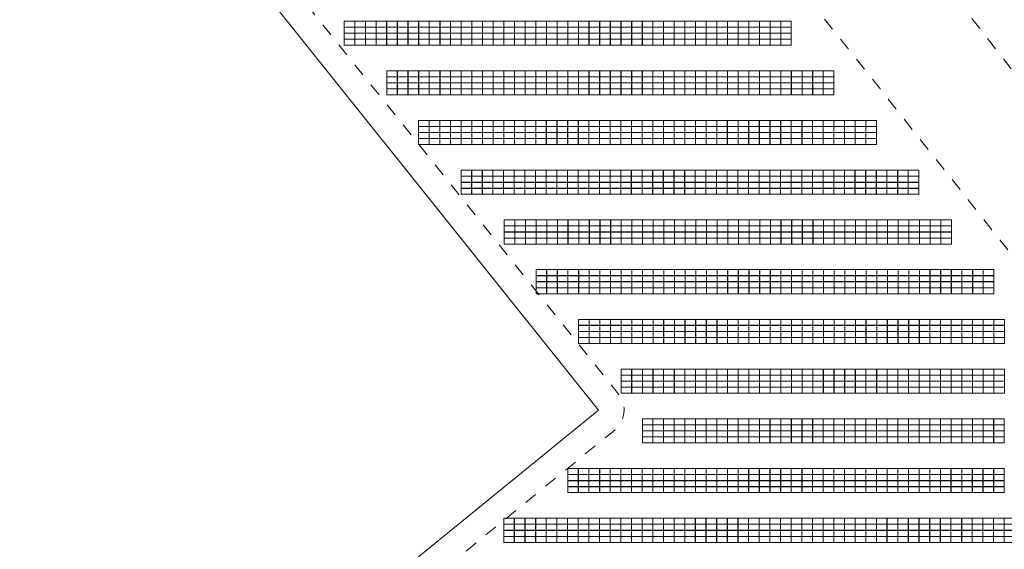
# Model space of a CAD drawing. Header units: metres. Extents: x 232744 to 233931, y 552844 to 554310.
# Tile 5 of 41: x 233414 to 233568, y 553095 to 553178. Entities that reach past the tile are written whole.
import ezdxf

# ---------------------------------------------------------------- set-up
doc = ezdxf.new("R2010")
doc.units = ezdxf.units.M
doc.linetypes.add('NLCS-HIDDEN', pattern=[4, 2, -2])
doc.layers.get('0').update_dxf_attribs({"lineweight": 18})
for name, color, linetype, lineweight in [('BH-N-contouren zonneakker', 251, 'NLCS-HIDDEN', 5), ('BH-N-hekwerk', 251, 'IE-TERREINAFSCHEIDING-KUNSTMATIG-OPEN', 18), ('GP-Modules', 252, 'Continuous', 9)]:
    doc.layers.add(name, color=color, linetype=linetype, lineweight=lineweight)
doc.linetypes.add('IE-TERREINAFSCHEIDING-KUNSTMATIG-OPEN', pattern='A,7,-1.5,[67,NLCS.SHX,S=0.75,R=0,X=0,Y=0],-1.5', length=10)

# ---------------------------------------------------------------- blocks, each defined once
blk = doc.blocks.new('fs_3851797_full')
for points in [[(0, 0, 0), (1.65, 0, 0), (1.65, -0.93, -0.34), (0, -0.93, -0.34), (0, 0, 0)], [(0, -0.94, -0.34), (1.65, -0.94, -0.34), (1.65, -1.87, -0.68), (0, -1.87, -0.68), (0, -0.94, -0.34)], [(0, -1.89, -0.69), (1.65, -1.89, -0.69), (1.65, -2.82, -1.03), (0, -2.82, -1.03), (0, -1.89, -0.69)], [(0, -2.83, -1.03), (1.65, -2.83, -1.03), (1.65, -3.76, -1.37), (0, -3.76, -1.37), (0, -2.83, -1.03)]]:
    blk.add_polyline3d(points)

msp = doc.modelspace()

# ---------------------------------------------------------------- linework, layer by layer
at = {"layer": 'BH-N-contouren zonneakker'}
for p, q in [((233681.72, 553024.93), (233437.51, 553339.5)), ((233432.78, 553312.77), (233677.64, 553004.44))]:
    msp.add_line(p, q, dxfattribs=at)
at = {"layer": 'BH-N-contouren zonneakker', "flags": 128}
msp.add_lwpolyline([(233432.78, 553312.77), (233418.33, 553231), (233507.57, 553119.51, -0.411771), (233506.97, 553113.91), (233456.09, 553072.49), (233628.36, 552851.09), (233640.11, 552869.42), (233646.11, 552897.9, -0.144749), (233647.19, 552899.9), (233658.74, 552911.51), (233676.95, 553001.36), (233677.64, 553004.44)], format="xyb", dxfattribs=at)
at = {"layer": 'BH-N-hekwerk', "flags": 128}
msp.add_lwpolyline([(233414.07, 553229.91), (233504.44, 553117.01), (233450.54, 553073.12), (233628.67, 552844.17), (233643.87, 552867.88), (233650.02, 552897.08), (233662.42, 552909.54), (233738.39, 553284.39), (233730.86, 553318.21), (233731.87, 553323.22), (233753.84, 553431.61), (233682.62, 553591.66), (233450.03, 553433.32)], close=True, dxfattribs=at)

# ---------------------------------------------------------------- block references
at = {"layer": 'GP-Modules'}
for p in [(233464.73, 553177.75, 2.17), (233466.4, 553177.75, 2.17), (233468.06, 553177.75, 2.17), (233469.72, 553177.75, 2.17), (233471.38, 553177.75, 2.17), (233473.05, 553177.75, 2.17), (233474.71, 553177.75, 2.17), (233476.37, 553177.75, 2.17), (233478.03, 553177.75, 2.17), (233479.7, 553177.75, 2.17), (233481.36, 553177.75, 2.17), (233483.02, 553177.75, 2.17), (233484.68, 553177.75, 2.17), (233486.35, 553177.75, 2.17), (233488.01, 553177.75, 2.17), (233489.67, 553177.75, 2.17), (233491.34, 553177.75, 2.17), (233493, 553177.75, 2.17), (233494.66, 553177.75, 2.17), (233496.32, 553177.75, 2.17), (233497.99, 553177.75, 2.17), (233499.65, 553177.75, 2.17), (233501.31, 553177.75, 2.17), (233502.97, 553177.75, 2.17), (233504.64, 553177.75, 2.17), (233506.3, 553177.75, 2.17), (233507.96, 553177.75, 2.17), (233509.63, 553177.75, 2.17), (233511.29, 553177.75, 2.17), (233512.95, 553177.75, 2.17), (233514.61, 553177.75, 2.17), (233516.28, 553177.75, 2.17), (233517.94, 553177.75, 2.17), (233519.6, 553177.75, 2.17), (233521.26, 553177.75, 2.17), (233522.93, 553177.75, 2.17), (233524.59, 553177.75, 2.17), (233526.25, 553177.75, 2.17), (233527.92, 553177.75, 2.17), (233529.58, 553177.75, 2.17), (233531.24, 553177.75, 2.17), (233532.9, 553177.75, 2.17), (233471.38, 553169.99, 2.17), (233473.05, 553169.99, 2.17), (233474.71, 553169.99, 2.17), (233476.37, 553169.99, 2.17), (233478.03, 553169.99, 2.17), (233479.7, 553169.99, 2.17), (233481.36, 553169.99, 2.17), (233483.02, 553169.99, 2.17), (233484.68, 553169.99, 2.17), (233486.35, 553169.99, 2.17), (233488.01, 553169.99, 2.17), (233489.67, 553169.99, 2.17), (233491.34, 553169.99, 2.17), (233493, 553169.99, 2.17), (233494.66, 553169.99, 2.17), (233496.32, 553169.99, 2.17), (233497.99, 553169.99, 2.17), (233499.65, 553169.99, 2.17), (233501.31, 553169.99, 2.17), (233502.97, 553169.99, 2.17), (233504.64, 553169.99, 2.17), (233506.3, 553169.99, 2.17), (233507.96, 553169.99, 2.17), (233509.63, 553169.99, 2.17), (233511.29, 553169.99, 2.17), (233512.95, 553169.99, 2.17), (233514.61, 553169.99, 2.17), (233516.28, 553169.99, 2.17), (233517.94, 553169.99, 2.17), (233519.6, 553169.99, 2.17), (233521.26, 553169.99, 2.17), (233522.93, 553169.99, 2.17), (233524.59, 553169.99, 2.17), (233526.25, 553169.99, 2.17), (233527.92, 553169.99, 2.17), (233529.58, 553169.99, 2.17), (233531.24, 553169.99, 2.17), (233532.9, 553169.99, 2.17), (233534.57, 553169.99, 2.17), (233536.23, 553169.99, 2.17), (233537.89, 553169.99, 2.17), (233539.55, 553169.99, 2.17), (233476.36, 553162.23, 2.17), (233478.02, 553162.23, 2.17), (233479.68, 553162.23, 2.17), (233481.35, 553162.23, 2.17), (233483.01, 553162.23, 2.17), (233484.67, 553162.23, 2.17), (233486.33, 553162.23, 2.17), (233488, 553162.23, 2.17), (233489.66, 553162.23, 2.17), (233491.32, 553162.23, 2.17), (233492.99, 553162.23, 2.17), (233494.65, 553162.23, 2.17), (233496.31, 553162.23, 2.17), (233497.97, 553162.23, 2.17), (233499.64, 553162.23, 2.17), (233501.3, 553162.23, 2.17), (233502.96, 553162.23, 2.17), (233504.62, 553162.23, 2.17), (233506.29, 553162.23, 2.17), (233507.95, 553162.23, 2.17), (233509.61, 553162.23, 2.17), (233511.28, 553162.23, 2.17), (233512.94, 553162.23, 2.17), (233514.6, 553162.23, 2.17), (233516.26, 553162.23, 2.17), (233517.93, 553162.23, 2.17), (233519.59, 553162.23, 2.17), (233521.25, 553162.23, 2.17), (233522.91, 553162.23, 2.17), (233524.58, 553162.23, 2.17), (233526.24, 553162.23, 2.17), (233527.9, 553162.23, 2.17), (233529.57, 553162.23, 2.17), (233531.23, 553162.23, 2.17), (233532.89, 553162.23, 2.17), (233534.55, 553162.23, 2.17), (233536.22, 553162.23, 2.17), (233537.88, 553162.23, 2.17), (233539.54, 553162.23, 2.17), (233541.2, 553162.23, 2.17), (233542.87, 553162.23, 2.17), (233544.53, 553162.23, 2.17), (233546.19, 553162.23, 2.17), (233482.98, 553154.47, 2.17), (233484.65, 553154.47, 2.17), (233486.31, 553154.47, 2.17), (233487.97, 553154.47, 2.17), (233489.63, 553154.47, 2.17), (233491.3, 553154.47, 2.17), (233492.96, 553154.47, 2.17), (233494.62, 553154.47, 2.17), (233496.29, 553154.47, 2.17), (233497.95, 553154.47, 2.17), (233499.61, 553154.47, 2.17), (233501.27, 553154.47, 2.17), (233502.94, 553154.47, 2.17), (233504.6, 553154.47, 2.17), (233506.26, 553154.47, 2.17), (233507.92, 553154.47, 2.17), (233509.59, 553154.47, 2.17), (233511.25, 553154.47, 2.17), (233512.91, 553154.47, 2.17), (233514.58, 553154.47, 2.17), (233516.24, 553154.47, 2.17), (233517.9, 553154.47, 2.17), (233519.56, 553154.47, 2.17), (233521.23, 553154.47, 2.17), (233522.89, 553154.47, 2.17), (233524.55, 553154.47, 2.17), (233526.21, 553154.47, 2.17), (233527.88, 553154.47, 2.17), (233529.54, 553154.47, 2.17), (233531.2, 553154.47, 2.17), (233532.87, 553154.47, 2.17), (233534.53, 553154.47, 2.17), (233536.19, 553154.47, 2.17), (233537.85, 553154.47, 2.17), (233539.52, 553154.47, 2.17), (233541.18, 553154.47, 2.17), (233542.84, 553154.47, 2.17), (233544.5, 553154.47, 2.17), (233546.17, 553154.47, 2.17), (233547.83, 553154.47, 2.17), (233549.49, 553154.47, 2.17), (233551.16, 553154.47, 2.17), (233552.82, 553154.47, 2.17), (233489.72, 553146.71, 2.17), (233491.38, 553146.71, 2.17), (233493.05, 553146.71, 2.17), (233494.71, 553146.71, 2.17), (233496.37, 553146.71, 2.17), (233498.03, 553146.71, 2.17), (233499.7, 553146.71, 2.17), (233501.36, 553146.71, 2.17), (233503.02, 553146.71, 2.17), (233504.69, 553146.71, 2.17), (233506.35, 553146.71, 2.17), (233508.01, 553146.71, 2.17), (233509.67, 553146.71, 2.17), (233511.34, 553146.71, 2.17), (233513, 553146.71, 2.17), (233514.66, 553146.71, 2.17), (233516.32, 553146.71, 2.17), (233517.99, 553146.71, 2.17), (233519.65, 553146.71, 2.17), (233521.31, 553146.71, 2.17), (233522.97, 553146.71, 2.17), (233524.64, 553146.71, 2.17), (233526.3, 553146.71, 2.17), (233527.96, 553146.71, 2.17), (233529.63, 553146.71, 2.17), (233531.29, 553146.71, 2.17), (233532.95, 553146.71, 2.17), (233534.61, 553146.71, 2.17), (233536.28, 553146.71, 2.17), (233537.94, 553146.71, 2.17), (233539.6, 553146.71, 2.17), (233541.26, 553146.71, 2.17), (233542.93, 553146.71, 2.17), (233544.59, 553146.71, 2.17), (233546.25, 553146.71, 2.17), (233547.92, 553146.71, 2.17), (233549.58, 553146.71, 2.17), (233551.24, 553146.71, 2.17), (233552.9, 553146.71, 2.17), (233554.57, 553146.71, 2.17), (233556.23, 553146.71, 2.17), (233557.89, 553146.71, 2.17), (233494.7, 553138.95, 2.17), (233496.36, 553138.95, 2.17), (233498.02, 553138.95, 2.17), (233499.68, 553138.95, 2.17), (233501.35, 553138.95, 2.17), (233503.01, 553138.95, 2.17), (233504.67, 553138.95, 2.17), (233506.34, 553138.95, 2.17), (233508, 553138.95, 2.17), (233509.66, 553138.95, 2.17), (233511.32, 553138.95, 2.17), (233512.99, 553138.95, 2.17), (233514.65, 553138.95, 2.17), (233516.31, 553138.95, 2.17), (233517.97, 553138.95, 2.17), (233519.64, 553138.95, 2.17), (233521.3, 553138.95, 2.17), (233522.96, 553138.95, 2.17), (233524.62, 553138.95, 2.17), (233526.29, 553138.95, 2.17), (233527.95, 553138.95, 2.17), (233529.61, 553138.95, 2.17), (233531.28, 553138.95, 2.17), (233532.94, 553138.95, 2.17), (233534.6, 553138.95, 2.17), (233536.26, 553138.95, 2.17), (233537.93, 553138.95, 2.17), (233539.59, 553138.95, 2.17), (233541.25, 553138.95, 2.17), (233542.91, 553138.95, 2.17), (233544.58, 553138.95, 2.17), (233546.24, 553138.95, 2.17), (233547.9, 553138.95, 2.17), (233549.57, 553138.95, 2.17), (233551.23, 553138.95, 2.17), (233552.89, 553138.95, 2.17), (233554.55, 553138.95, 2.17), (233556.22, 553138.95, 2.17), (233557.88, 553138.95, 2.17), (233559.54, 553138.95, 2.17), (233561.2, 553138.95, 2.17), (233562.87, 553138.95, 2.17), (233564.53, 553138.95, 2.17), (233501.33, 553131.19, 2.17), (233503, 553131.19, 2.17), (233504.66, 553131.19, 2.17), (233506.32, 553131.19, 2.17), (233507.99, 553131.19, 2.17), (233509.65, 553131.19, 2.17), (233511.31, 553131.19, 2.17), (233512.97, 553131.19, 2.17), (233514.64, 553131.19, 2.17), (233516.3, 553131.19, 2.17), (233517.96, 553131.19, 2.17), (233519.62, 553131.19, 2.17), (233521.29, 553131.19, 2.17), (233522.95, 553131.19, 2.17), (233524.61, 553131.19, 2.17), (233526.27, 553131.19, 2.17), (233527.94, 553131.19, 2.17), (233529.6, 553131.19, 2.17), (233531.26, 553131.19, 2.17), (233532.93, 553131.19, 2.17), (233534.59, 553131.19, 2.17), (233536.25, 553131.19, 2.17), (233537.91, 553131.19, 2.17), (233539.58, 553131.19, 2.17), (233541.24, 553131.19, 2.17), (233542.9, 553131.19, 2.17), (233544.56, 553131.19, 2.17), (233546.23, 553131.19, 2.17), (233547.89, 553131.19, 2.17), (233549.55, 553131.19, 2.17), (233551.22, 553131.19, 2.17), (233552.88, 553131.19, 2.17), (233554.54, 553131.19, 2.17), (233556.2, 553131.19, 2.17), (233557.87, 553131.19, 2.17), (233559.53, 553131.19, 2.17), (233561.19, 553131.19, 2.17), (233562.85, 553131.19, 2.17), (233564.52, 553131.19, 2.17), (233566.18, 553131.19, 2.17), (233507.97, 553123.43, 2.17), (233509.64, 553123.43, 2.17), (233511.3, 553123.43, 2.17), (233512.96, 553123.43, 2.17), (233514.62, 553123.43, 2.17), (233516.29, 553123.43, 2.17), (233517.95, 553123.43, 2.17), (233519.61, 553123.43, 2.17), (233521.27, 553123.43, 2.17), (233522.94, 553123.43, 2.17), (233524.6, 553123.43, 2.17), (233526.26, 553123.43, 2.17), (233527.92, 553123.43, 2.17), (233529.59, 553123.43, 2.17), (233531.25, 553123.43, 2.17), (233532.91, 553123.43, 2.17), (233534.58, 553123.43, 2.17), (233536.24, 553123.43, 2.17), (233537.9, 553123.43, 2.17), (233539.56, 553123.43, 2.17), (233541.23, 553123.43, 2.17), (233542.89, 553123.43, 2.17), (233544.55, 553123.43, 2.17), (233546.21, 553123.43, 2.17), (233547.88, 553123.43, 2.17), (233549.54, 553123.43, 2.17), (233551.2, 553123.43, 2.17), (233552.87, 553123.43, 2.17), (233554.53, 553123.43, 2.17), (233556.19, 553123.43, 2.17), (233557.85, 553123.43, 2.17), (233559.52, 553123.43, 2.17), (233561.18, 553123.43, 2.17), (233562.84, 553123.43, 2.17), (233564.5, 553123.43, 2.17), (233566.17, 553123.43, 2.17), (233511.29, 553115.66, 2.17), (233512.95, 553115.66, 2.17), (233514.61, 553115.66, 2.17), (233516.27, 553115.66, 2.17), (233517.94, 553115.66, 2.17), (233519.6, 553115.66, 2.17), (233521.26, 553115.66, 2.17), (233522.92, 553115.66, 2.17), (233524.59, 553115.66, 2.17), (233526.25, 553115.66, 2.17), (233527.91, 553115.66, 2.17), (233529.57, 553115.66, 2.17), (233531.24, 553115.66, 2.17), (233532.9, 553115.66, 2.17), (233534.56, 553115.66, 2.17), (233536.23, 553115.66, 2.17), (233537.89, 553115.66, 2.17), (233539.55, 553115.66, 2.17), (233541.21, 553115.66, 2.17), (233542.88, 553115.66, 2.17), (233544.54, 553115.66, 2.17), (233546.2, 553115.66, 2.17), (233547.86, 553115.66, 2.17), (233549.53, 553115.66, 2.17), (233551.19, 553115.66, 2.17), (233552.85, 553115.66, 2.17), (233554.52, 553115.66, 2.17), (233556.18, 553115.66, 2.17), (233557.84, 553115.66, 2.17), (233559.5, 553115.66, 2.17), (233561.17, 553115.66, 2.17), (233562.83, 553115.66, 2.17), (233564.49, 553115.66, 2.17), (233566.15, 553115.66, 2.17), (233499.64, 553107.9, 2.17), (233501.3, 553107.9, 2.17), (233502.96, 553107.9, 2.17), (233504.63, 553107.9, 2.17), (233506.29, 553107.9, 2.17), (233507.95, 553107.9, 2.17), (233509.61, 553107.9, 2.17), (233511.28, 553107.9, 2.17), (233512.94, 553107.9, 2.17), (233514.6, 553107.9, 2.17), (233516.26, 553107.9, 2.17), (233517.93, 553107.9, 2.17), (233519.59, 553107.9, 2.17), (233521.25, 553107.9, 2.17), (233522.92, 553107.9, 2.17), (233524.58, 553107.9, 2.17), (233526.24, 553107.9, 2.17), (233527.9, 553107.9, 2.17), (233529.57, 553107.9, 2.17), (233531.23, 553107.9, 2.17), (233532.89, 553107.9, 2.17), (233534.55, 553107.9, 2.17), (233536.22, 553107.9, 2.17), (233537.88, 553107.9, 2.17), (233539.54, 553107.9, 2.17), (233541.21, 553107.9, 2.17), (233542.87, 553107.9, 2.17), (233544.53, 553107.9, 2.17), (233546.19, 553107.9, 2.17), (233547.86, 553107.9, 2.17), (233549.52, 553107.9, 2.17), (233551.18, 553107.9, 2.17), (233552.84, 553107.9, 2.17), (233554.51, 553107.9, 2.17), (233556.17, 553107.9, 2.17), (233557.83, 553107.9, 2.17), (233559.5, 553107.9, 2.17), (233561.16, 553107.9, 2.17), (233562.82, 553107.9, 2.17), (233564.48, 553107.9, 2.17), (233566.15, 553107.9, 2.17), (233489.65, 553100.14, 2.17), (233491.31, 553100.14, 2.17), (233492.97, 553100.14, 2.17), (233494.64, 553100.14, 2.17), (233496.3, 553100.14, 2.17), (233497.96, 553100.14, 2.17), (233499.63, 553100.14, 2.17), (233501.29, 553100.14, 2.17), (233502.95, 553100.14, 2.17), (233504.61, 553100.14, 2.17), (233506.28, 553100.14, 2.17), (233507.94, 553100.14, 2.17), (233509.6, 553100.14, 2.17), (233511.26, 553100.14, 2.17), (233512.93, 553100.14, 2.17), (233514.59, 553100.14, 2.17), (233516.25, 553100.14, 2.17), (233517.91, 553100.14, 2.17), (233519.58, 553100.14, 2.17), (233521.24, 553100.14, 2.17), (233522.9, 553100.14, 2.17), (233524.57, 553100.14, 2.17), (233526.23, 553100.14, 2.17), (233527.89, 553100.14, 2.17), (233529.55, 553100.14, 2.17), (233531.22, 553100.14, 2.17), (233532.88, 553100.14, 2.17), (233534.54, 553100.14, 2.17), (233536.2, 553100.14, 2.17), (233537.87, 553100.14, 2.17), (233539.53, 553100.14, 2.17), (233541.19, 553100.14, 2.17), (233542.86, 553100.14, 2.17), (233544.52, 553100.14, 2.17), (233546.18, 553100.14, 2.17), (233547.84, 553100.14, 2.17), (233549.51, 553100.14, 2.17), (233551.17, 553100.14, 2.17), (233552.83, 553100.14, 2.17), (233554.49, 553100.14, 2.17), (233556.16, 553100.14, 2.17), (233557.82, 553100.14, 2.17), (233559.48, 553100.14, 2.17), (233561.15, 553100.14, 2.17), (233562.81, 553100.14, 2.17), (233564.47, 553100.14, 2.17), (233566.13, 553100.14, 2.17), (233567.8, 553100.14, 2.17)]:
    msp.add_blockref('fs_3851797_full', p, dxfattribs=at)

doc.saveas('drawing.dxf')
